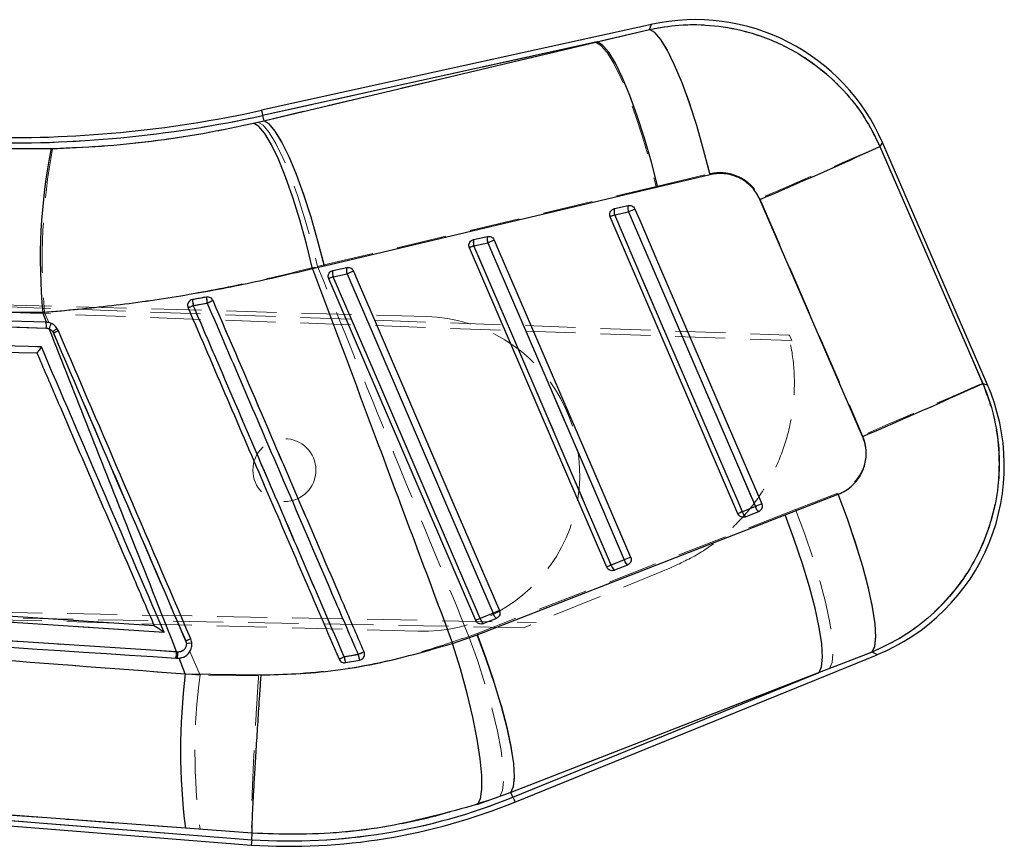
# Model space of a CAD drawing. Header units: millimetres. Extents: x 50 to 364, y 8 to 287.
# Tile 3 of 16: x 179 to 204, y 26 to 47. Entities that reach past the tile are written whole.
import ezdxf

# ---------------------------------------------------------------- set-up
doc = ezdxf.new("R2010")
doc.units = ezdxf.units.MM
doc.linetypes.add('HIDDEN', pattern=[1.905, 1.27, -0.635])

msp = doc.modelspace()

# ---------------------------------------------------------------- linework, layer by layer
at = {"color": 7, "linetype": 'Continuous', "lineweight": 25}
for p, q in [((195.068584, 47.13644), (185.167395, 44.955812)), ((193.691843, 46.694408), (195.015275, 47.009282)), ((193.691843, 46.694408), (185.196557, 44.823415)), ((185.225681, 44.69118), (193.691843, 46.694408)), ((185.196557, 44.823415), (185.225681, 44.69118)), ((184.963555, 44.629825), (185.225681, 44.69118)), ((203.599267, 37.980947), (200.931989, 44.138627)), ((177.958638, 43.991542), (179.827125, 43.982292)), ((196.555302, 43.317914), (195.231207, 43.004754)), ((195.231207, 43.004754), (186.764904, 40.99865)), ((194.126994, 42.45838), (194.478647, 42.535827)), ((197.263495, 34.709026), (194.02095, 42.249932)), ((194.09334, 42.446553), (194.126994, 42.45838)), ((194.135726, 42.300341), (194.487379, 42.377784)), ((190.554165, 41.671506), (190.905818, 41.748954)), ((190.520742, 41.659793), (190.554165, 41.671506)), ((190.562882, 41.513512), (190.914535, 41.590956)), ((193.934777, 33.354411), (190.448114, 41.463054)), ((186.764904, 40.99865), (186.467261, 40.929577)), ((186.948062, 40.872994), (186.981329, 40.88463)), ((186.981329, 40.88463), (187.332981, 40.962077)), ((186.990046, 40.726666), (187.341698, 40.804111)), ((190.606058, 31.999795), (186.87527, 40.676174)), ((179.696501, 39.572099), (158.067048, 40.25211)), ((158.075702, 40.100801), (179.704853, 39.424548)), ((183.418453, 40.148574), (183.383749, 40.138003)), ((179.617182, 39.8163), (177.514286, 39.830582)), ((179.714077, 39.571113), (179.617182, 39.8163)), ((179.714077, 39.571113), (179.696501, 39.572099)), ((179.704853, 39.424548), (179.77842, 39.40826)), ((198.46277, 34.678154), (199.807846, 35.203102)), ((197.706007, 34.892801), (197.378383, 34.759478)), ((197.787904, 34.761312), (197.46028, 34.627985)), ((190.643959, 31.635383), (198.46277, 34.678154)), ((197.46028, 34.627985), (197.445609, 34.622898)), ((194.377259, 33.538222), (194.049627, 33.404898)), ((182.44432, 31.865564), (158.359517, 33.448504)), ((194.131554, 33.273367), (194.116645, 33.26821)), ((194.459186, 33.406695), (194.131554, 33.273367)), ((183.015064, 31.198122), (157.88816, 32.845793)), ((191.048519, 32.183633), (190.720894, 32.050308)), ((191.13046, 32.052078), (190.802836, 31.918751)), ((182.44432, 31.865564), (182.444856, 31.865529)), ((190.802836, 31.918751), (190.787756, 31.913546)), ((190.021314, 31.414606), (190.643959, 31.635383)), ((182.993316, 31.041917), (183.024817, 31.039851)), ((183.046409, 31.195996), (183.015064, 31.198122)), ((183.024817, 31.039851), (183.077157, 31.040291)), ((183.233903, 30.641799), (183.077157, 31.040291)), ((187.661656, 30.989417), (187.683278, 30.995173)), ((191.601501, 27.385238), (200.800434, 31.128728)), ((200.668388, 31.195152), (199.321628, 30.673293)), ((187.302501, 30.926466), (187.661656, 30.989417)), ((183.233903, 30.641799), (185.159788, 30.616546)), ((199.321628, 30.673293), (191.50091, 27.632424)), ((191.550405, 27.510808), (199.321628, 30.673293)), ((156.135221, 28.596268), (184.909657, 26.291482)), ((183.235929, 26.725935), (159.073439, 28.496925)), ((159.073439, 28.496925), (184.919298, 26.426714)), ((191.50091, 27.632424), (190.648765, 27.326379)), ((191.550405, 27.510808), (191.50091, 27.632424)), ((184.931413, 26.596834), (183.235929, 26.725935)), ((184.919298, 26.426714), (184.931413, 26.59675)), ((184.931413, 26.59675), (184.931413, 26.596834)), ((184.919298, 26.426714), (184.909657, 26.291482))]:
    msp.add_line(p, q, dxfattribs=at)
at = {"color": 7, "linetype": 'HIDDEN', "lineweight": 18}
for p, q in [((195.015655, 47.010199), (193.65085, 46.68538)), ((185.196557, 44.823415), (193.65085, 46.68538)), ((193.65085, 46.68538), (185.225726, 44.690952)), ((185.196557, 44.823415), (185.225726, 44.690952)), ((185.225726, 44.690952), (185.077437, 44.655916)), ((179.864921, 43.984991), (177.958675, 43.993203)), ((195.187875, 43.023116), (196.553298, 43.345552)), ((186.762721, 41.027846), (195.187875, 43.023116)), ((194.47846, 42.535735), (194.126808, 42.458288)), ((197.821536, 42.715529), (200.426602, 36.698496)), ((194.02095, 42.249932), (194.135808, 42.299296)), ((194.126808, 42.458288), (194.088206, 42.443894)), ((194.487461, 42.376742), (194.135808, 42.299296)), ((190.905624, 41.748859), (190.553971, 41.671411)), ((190.553971, 41.671411), (190.515437, 41.657052)), ((190.914617, 41.589878), (190.562964, 41.512431)), ((186.594323, 40.988426), (186.762721, 41.027846)), ((153.795634, 40.86884), (198.548467, 39.243844)), ((186.981135, 40.884533), (186.942645, 40.870198)), ((187.332787, 40.961981), (186.981135, 40.884533)), ((187.34178, 40.803009), (186.990128, 40.725562)), ((189.358377, 39.719381), (153.790981, 40.700147)), ((153.791525, 40.719893), (198.631883, 39.105417)), ((183.37451, 40.13355), (183.418446, 40.148567)), ((179.660604, 39.816154), (179.769494, 39.562175)), ((179.884956, 39.301914), (179.866769, 39.335278)), ((198.572286, 39.242979), (198.631883, 39.105417)), ((199.803666, 35.233355), (198.726111, 34.813711)), ((198.726111, 34.813711), (190.640532, 31.671192)), ((197.263495, 34.709026), (197.378383, 34.758404)), ((197.378383, 34.758404), (197.706007, 34.891729)), ((197.460429, 34.628031), (197.78806, 34.761358)), ((197.450773, 34.624489), (197.460429, 34.628031)), ((194.049657, 33.403799), (194.377281, 33.537125)), ((195.534096, 33.325965), (191.818067, 31.813733)), ((194.121987, 33.26985), (194.13171, 33.273415)), ((194.13171, 33.273415), (194.459342, 33.406742)), ((195.581258, 33.345156), (195.534096, 33.325965)), ((191.818067, 31.813733), (153.565817, 32.534537)), ((153.569923, 32.683485), (192.140416, 31.944911)), ((153.570466, 32.703186), (189.137862, 31.72242)), ((190.720931, 32.049191), (191.048556, 32.182517)), ((190.802992, 31.918799), (191.130624, 32.052126)), ((190.793224, 31.915219), (190.802992, 31.918799)), ((190.640532, 31.671192), (190.435291, 31.593793)), ((183.262259, 31.414077), (183.246285, 31.478912)), ((183.3504, 31.208458), (183.607713, 30.608214)), ((187.772901, 31.198931), (187.77679, 31.183499)), ((199.584656, 30.780332), (200.663232, 31.197748)), ((191.498481, 27.638392), (199.584656, 30.780332)), ((199.584656, 30.780332), (191.550405, 27.510808)), ((185.095132, 30.594527), (183.607713, 30.608214)), ((184.919298, 26.426714), (159.312685, 28.477763)), ((191.217624, 27.531117), (191.498481, 27.638392)), ((191.550405, 27.510808), (191.498481, 27.638392)), ((183.608525, 26.69629), (184.931361, 26.596449))]:
    msp.add_line(p, q, dxfattribs=at)
at = {"color": 8, "linetype": 'Continuous', "lineweight": 25, "flags": 128}
for points in [[(195.015275, 47.009282), (195.062616, 47.122203), (195.068584, 47.13644)], [(185.167395, 44.955812), (185.169221, 44.947533), (185.174689, 44.922697), (185.183801, 44.881318), (185.196557, 44.823415)], [(200.931989, 44.138627), (200.925031, 44.127235), (200.869621, 44.036497)], [(203.480043, 38.01907), (203.586445, 37.985047), (203.599267, 37.980947)], [(200.800434, 31.128728), (200.786323, 31.135828), (200.668388, 31.195152)], [(191.550405, 27.510808), (191.572749, 27.455891), (191.588723, 27.416645), (191.598312, 27.393091), (191.601501, 27.385238)]]:
    msp.add_lwpolyline(points, dxfattribs=at)
at = {"color": 7, "linetype": 'Continuous', "lineweight": 25, "flags": 128}
for points in [[(196.555302, 43.317914), (196.393066, 43.954156), (196.217418, 44.56667), (196.032994, 45.13926), (195.844681, 45.656785), (195.657455, 46.105561), (195.476264, 46.473719), (195.3059, 46.751526), (195.150868, 46.931634), (195.015275, 47.009282)], [(195.231207, 43.004754), (195.069001, 43.637652), (194.893517, 44.24717), (194.709346, 44.817352), (194.521309, 45.333273), (194.334336, 45.781427), (194.153317, 46.150082), (193.982982, 46.429587), (193.827809, 46.612627), (193.691843, 46.694408)], [(186.467261, 40.929577), (186.310814, 41.563461), (186.140955, 42.174046), (185.962126, 42.745364), (185.779006, 43.262479), (185.596385, 43.71187), (185.419031, 44.081787), (185.251587, 44.362559), (185.098425, 44.546844), (184.963555, 44.629825)], [(186.764904, 40.99865), (186.602712, 41.631909), (186.427221, 42.241833), (186.243051, 42.812438), (186.055013, 43.328777), (185.86804, 43.777317), (185.687029, 44.146308), (185.516723, 44.426081), (185.361587, 44.609305), (185.225681, 44.69118)], [(200.869621, 44.036497), (202.163757, 41.053348), (203.480043, 38.01907)], [(200.429448, 36.669514), (199.115366, 39.704676), (197.823428, 42.6887)], [(197.378383, 34.759478), (197.258093, 35.039206), (196.77695, 36.158117), (194.852375, 40.633762), (194.135726, 42.300341)], [(194.487379, 42.377784), (194.607661, 42.098055), (195.088812, 40.979145), (197.013386, 36.503501), (197.706007, 34.892801)], [(194.64966, 42.446716), (194.769942, 42.166987), (195.251071, 41.04807), (197.1756, 36.572403), (197.868199, 34.961699)], [(194.049627, 33.404898), (193.929345, 33.684626), (193.448209, 34.803537), (191.523657, 39.279183), (190.562882, 41.513512)], [(190.914535, 41.590956), (191.034824, 41.311227), (191.515961, 40.192316), (193.440513, 35.716672), (194.377259, 33.538222)], [(191.076823, 41.659848), (191.197105, 41.380119), (191.678234, 40.261204), (193.602749, 35.785543), (194.539481, 33.607091)], [(187.341698, 40.804111), (187.46198, 40.524383), (187.943117, 39.405472), (189.867654, 34.929828), (191.048519, 32.183633)], [(187.503979, 40.872976), (187.624262, 40.593248), (188.10539, 39.474334), (190.029905, 34.998679), (191.210755, 32.25248)], [(190.720894, 32.050308), (190.600612, 32.330036), (190.119476, 33.448947), (188.194939, 37.924591), (186.990046, 40.726666)], [(200.668388, 31.195152), (200.737224, 31.339111), (200.762437, 31.581694), (200.743341, 31.916265), (200.68045, 32.333669), (200.575501, 32.822488), (200.431348, 33.369347), (200.251945, 33.959285), (200.042196, 34.576163), (199.807846, 35.203102)], [(199.321628, 30.673293), (199.388333, 30.821157), (199.411982, 31.066384), (199.391939, 31.402338), (199.328744, 31.81993), (199.2241, 32.307859), (199.080855, 32.852925), (198.902868, 33.440379), (198.694967, 34.054326), (198.46277, 34.678154)], [(191.50091, 27.632424), (191.567764, 27.780273), (191.591591, 28.025404), (191.571758, 28.361192), (191.508786, 28.778558), (191.404388, 29.266218), (191.261382, 29.810989), (191.083641, 30.398142), (190.875956, 31.011804), (190.643959, 31.635383)], [(190.648765, 27.326379), (190.724679, 27.471254), (190.762997, 27.717234), (190.76267, 28.057571), (190.723703, 28.482934), (190.647156, 28.981656), (190.535144, 29.54006), (190.390729, 30.142834), (190.217868, 30.773448), (190.021314, 31.414606)]]:
    msp.add_lwpolyline(points, dxfattribs=at)
at = {"color": 7, "linetype": 'HIDDEN', "lineweight": 18, "flags": 128}
for points in [[(195.068584, 47.13644), (195.062742, 47.122508), (195.015655, 47.010199)], [(195.015655, 47.010199), (195.151203, 46.93343), (195.306026, 46.75505), (195.476048, 46.479735), (195.656829, 46.114704), (195.843623, 45.669527), (196.031526, 45.155875), (196.215623, 44.587214), (196.391077, 43.978453), (196.553298, 43.345552)], [(193.65085, 46.68538), (193.786793, 46.604363), (193.94178, 46.422996), (194.111788, 46.145983), (194.292397, 45.780508), (194.478937, 45.336051), (194.666558, 44.824141), (194.850393, 44.258055), (195.025683, 43.652477), (195.187875, 43.023116)], [(185.196557, 44.823415), (185.183801, 44.881318), (185.174689, 44.922697), (185.169221, 44.947533), (185.167395, 44.955812)], [(185.077437, 44.655916), (185.212762, 44.574241), (185.366609, 44.392214), (185.534977, 44.114553), (185.713515, 43.748453), (185.897589, 43.303401), (186.082438, 42.790929), (186.263256, 42.224317), (186.435372, 41.618247), (186.594323, 40.988426)], [(185.225726, 44.690952), (185.361662, 44.609909), (185.516634, 44.428487), (185.686634, 44.151395), (185.867243, 43.785822), (186.053776, 43.341253), (186.241396, 42.829221), (186.42524, 42.263011), (186.600529, 41.657314), (186.762721, 41.027846)], [(200.869837, 44.036858), (200.774544, 43.995423), (200.581373, 43.9116), (200.295561, 43.787653), (199.924827, 43.626935), (199.479201, 43.433791), (198.970721, 43.21344), (198.413142, 42.971843), (197.821536, 42.715529)], [(200.869837, 44.036858), (200.925105, 44.127355), (200.931989, 44.138627)], [(203.476102, 38.02033), (202.16246, 41.052866), (200.869837, 44.036858)], [(194.135808, 42.299296), (194.25609, 42.019561), (194.737234, 40.900621), (196.661808, 36.424863), (197.378383, 34.758404)], [(194.487461, 42.376742), (194.514506, 42.388371), (194.541477, 42.399968), (194.567353, 42.411096), (194.591165, 42.421337), (194.612012, 42.430305), (194.629111, 42.437662), (194.641822, 42.443132), (194.649667, 42.446508)], [(197.706007, 34.891729), (197.585725, 35.171464), (197.104581, 36.290404), (195.180007, 40.766162), (194.487461, 42.376742)], [(197.868184, 34.961485), (197.747902, 35.24122), (197.266766, 36.360161), (195.342206, 40.835926), (194.649667, 42.446508)], [(190.448114, 41.463054), (190.450222, 41.463959), (190.456488, 41.46665), (190.466718, 41.471048), (190.480598, 41.477017), (190.497719, 41.484379), (190.517568, 41.492912), (190.53954, 41.502357), (190.562964, 41.512431)], [(190.562964, 41.512431), (190.683254, 41.232696), (191.16439, 40.113756), (193.088957, 35.637995), (194.049657, 33.403799)], [(190.914617, 41.589878), (190.941662, 41.601508), (190.968633, 41.613104), (190.994509, 41.624232), (191.018321, 41.634472), (191.039176, 41.643438), (191.056275, 41.650792), (191.068985, 41.656259), (191.076823, 41.659632)], [(194.377281, 33.537125), (194.256999, 33.81686), (193.775856, 34.9358), (191.851289, 39.411561), (190.914617, 41.589878)], [(194.539466, 33.606872), (194.419184, 33.886607), (193.938047, 35.005548), (192.013488, 39.481314), (191.076823, 41.659632)], [(187.503987, 40.872756), (187.496149, 40.869385), (187.483438, 40.86392), (187.466332, 40.856566), (187.445485, 40.847601), (187.421673, 40.837363), (187.395797, 40.826236), (187.368826, 40.814639), (187.34178, 40.803009)], [(191.048556, 32.182517), (190.928274, 32.462252), (190.447137, 33.581193), (188.522571, 38.056955), (187.34178, 40.803009)], [(191.210747, 32.252258), (191.090465, 32.531993), (190.609329, 33.650935), (188.684777, 38.1267), (187.503987, 40.872756)], [(186.990128, 40.725562), (186.966696, 40.715488), (186.944731, 40.706041), (186.924883, 40.697507), (186.907762, 40.690144), (186.893874, 40.684174), (186.883644, 40.679775), (186.877386, 40.677082), (186.87527, 40.676174)], [(186.990128, 40.725562), (187.11041, 40.445828), (187.591553, 39.326887), (189.516113, 34.851124), (190.720931, 32.049191)], [(203.476102, 38.02033), (203.380794, 37.978892), (203.187556, 37.895041), (202.901625, 37.771046), (202.530735, 37.61026), (202.084907, 37.417033), (201.576219, 37.196593), (201.018416, 36.954901), (200.426602, 36.698496)], [(203.599267, 37.980947), (203.585134, 37.985468), (203.476102, 38.02033)], [(200.663232, 31.197748), (200.733551, 31.343938), (200.759926, 31.589322), (200.741634, 31.927143), (200.679184, 32.348099), (200.57428, 32.840597), (200.429828, 33.391075), (200.249792, 33.984375), (200.039142, 34.604157), (199.803666, 35.233355)], [(197.706007, 34.891729), (197.733053, 34.903359), (197.760024, 34.914956), (197.7859, 34.926084), (197.809704, 34.936324), (197.830551, 34.94529), (197.84765, 34.952645), (197.860353, 34.958112), (197.868184, 34.961485)], [(198.726111, 34.813711), (198.95985, 34.186997), (199.169033, 33.569553), (199.347944, 32.97823), (199.49171, 32.429169), (199.596391, 31.937358), (199.659147, 31.516221), (199.678258, 31.177251), (199.653194, 30.929703), (199.584656, 30.780332)], [(194.377281, 33.537125), (194.404327, 33.548754), (194.431298, 33.560351), (194.457174, 33.571478), (194.480986, 33.581717), (194.501825, 33.590682), (194.518924, 33.598035), (194.531635, 33.603501), (194.539466, 33.606872)], [(193.934777, 33.354411), (193.936885, 33.355316), (193.943151, 33.358009), (193.953381, 33.362407), (193.967269, 33.368378), (193.984397, 33.375741), (194.004246, 33.384275), (194.026225, 33.393723), (194.049657, 33.403799)], [(191.210747, 32.252258), (191.202917, 32.248888), (191.190206, 32.243424), (191.173107, 32.236072), (191.15226, 32.227108), (191.128448, 32.21687), (191.102573, 32.205743), (191.075609, 32.194147), (191.048556, 32.182517)], [(190.720931, 32.049191), (190.697499, 32.039115), (190.675528, 32.029667), (190.655679, 32.021132), (190.63855, 32.013767), (190.624662, 32.007796), (190.614433, 32.003396), (190.608174, 32.000703), (190.606058, 31.999795)], [(190.435291, 31.593793), (190.657311, 30.961053), (190.854967, 30.337806), (191.022844, 29.74114), (191.156321, 29.187416), (191.251763, 28.691818), (191.306532, 28.267934), (191.319131, 27.927387), (191.289224, 27.679516), (191.217624, 27.531117)], [(190.640532, 31.671192), (190.874212, 31.044554), (191.083328, 30.427196), (191.262164, 29.835965), (191.405848, 29.286995), (191.510462, 28.795265), (191.573144, 28.374196), (191.592187, 28.035278), (191.567072, 27.787758), (191.498481, 27.638392)], [(200.663232, 31.197748), (200.784602, 31.136695), (200.800434, 31.128728)], [(191.601501, 27.385238), (191.598312, 27.393091), (191.588723, 27.416645), (191.572749, 27.455891), (191.550405, 27.510808)]]:
    msp.add_lwpolyline(points, dxfattribs=at)
at = {"color": 7, "linetype": 'HIDDEN', "lineweight": 18}
msp.add_circle((185.749449, 35.817376), 0.8, dxfattribs=at)
at = {"color": 7, "linetype": 'Continuous', "lineweight": 25}
for centre, radius, start, end in [((196.181969, 42.081093), 5.1765, 23.2117788, 102.5985654), ((178.783179, 73.943494), 29.817954, 268.4219024, 282.4204769), ((178.783179, 73.943494), 29.682384, 268.4215317, 282.4204769), ((141.671388, 173.715727), 142.552213, 293.19770419, 294.53657514), ((193.88775, 41.18543), 14.336096, 168.7498828, 185.480232), ((194.740279, 42.47102), 0.26954, 166.0876216, 200.2372566), ((195.887953, 38.154884), 4.500568, 112.9130971, 114.509059), ((194.38861, 42.393575), 0.269523, 166.0871448, 200.2379194), ((198.581735, 32.964362), 10.265294, 112.5224611, 113.5065745), ((191.167358, 41.684144), 0.269451, 166.0825196, 200.2334072), ((192.241095, 37.540608), 4.312813, 112.8999044, 114.5655184), ((190.815645, 41.606695), 0.269392, 166.0791582, 200.2369172), ((194.830958, 32.590627), 9.815512, 112.4867356, 113.5158924), ((187.242747, 40.819834), 0.269329, 166.0789327, 200.2383319), ((187.594404, 40.89728), 0.269334, 166.0789952, 200.2381951), ((191.159062, 32.034066), 9.564829, 112.466167, 113.5221932), ((188.616353, 36.874091), 4.181772, 112.8863204, 114.6044109), ((199.982984, 1.39813), 41.994203, 113.202717, 113.399652), ((184.208542, 40.171291), 0.790416, 181.646938, 192.8352376), ((184.406336, 40.205975), 0.633103, 179.4878577, 193.5131791), ((196.582745, 10.378974), 32.318443, 113.0295603, 113.3165464), ((179.269077, 39.473893), 0.438561, 353.539647, 12.9398624), ((179.308202, 39.646765), 0.527248, 333.1048221, 348.7143021), ((177.675147, 44.525081), 5.671495, 292.9284779, 294.3302775), ((144.05716, 168.218552), 143.118777, 293.19643014, 294.53189775), ((198.849248, 35.923414), 5.1765, 291.9523529, 23.6984303), ((199.144675, 30.581333), 4.536153, 112.915992, 114.5009435), ((197.620183, 34.818827), 0.248978, 193.7902921, 230.0407768), ((201.835434, 25.397149), 10.354688, 112.5279578, 113.5030445), ((197.947898, 34.952212), 0.24908, 193.7994015, 230.0334885), ((198.298299, 24.527616), 9.826778, 112.4891002, 113.5166642), ((194.619125, 33.597598), 0.249048, 193.792717, 230.0435646), ((195.735548, 29.413845), 4.332532, 112.9004183, 114.5596007), ((194.291639, 33.46436), 0.249209, 193.8039801, 230.0310954), ((194.870543, 23.402789), 9.57659, 112.4675317, 113.5219748), ((192.3625, 28.162476), 4.220202, 112.8915145, 114.5948138), ((190.962863, 32.109723), 0.249157, 193.7958169, 230.0381892), ((191.290595, 32.243117), 0.249278, 193.805561, 230.0293325), ((180.502087, 37.944362), 7.023788, 292.9831138, 294.1346963), ((182.453844, 31.196643), 0.561222, 343.9965211, 0.150984), ((182.478845, 31.194913), 0.567565, 344.1448253, 0.1092899), ((194.528534, 14.088393), 18.471108, 113.1449596, 113.5842219), ((187.821468, 31.124903), 0.555611, 185.3783742, 200.9252962), ((195.555338, 12.768664), 20.00608, 112.8931414, 113.3638801), ((188.082236, 31.183844), 0.463346, 186.1329928, 204.8102964), ((198.996252, 28.692024), 15.882483, 172.948434, 187.11087), ((185.860313, 41.493152), 15.095796, 266.4260844, 292.1437796), ((185.860313, 41.493152), 15.231366, 266.4195809, 292.1437796)]:
    msp.add_arc(centre, radius, start, end, dxfattribs=at)
at = {"color": 7, "linetype": 'HIDDEN', "lineweight": 18}
for centre, radius, start, end in [((178.783179, 73.943494), 29.817954, 268.4219024, 282.4204769), ((194.911003, 41.158148), 15.309331, 169.3593677, 185.0289195), ((194.744758, 42.471058), 0.27404, 166.3486576, 200.1312228), ((194.393104, 42.393612), 0.274037, 166.3486402, 200.131278), ((191.171853, 41.684174), 0.273974, 166.3435748, 200.1314826), ((190.820197, 41.606726), 0.273971, 166.3435056, 200.1315897), ((187.24726, 40.819848), 0.273873, 166.3384619, 200.1370119), ((187.598981, 40.897299), 0.273939, 166.3425289, 200.1329071), ((177.906567, 52.783356), 13.933199, 292.7973664, 293.3928079), ((184.276266, 40.183005), 0.858511, 182.2989801, 192.6220828), ((184.451661, 40.213671), 0.678422, 180.1729118, 193.2922945), ((175.618077, 59.181761), 20.797442, 293.1411263, 293.5859194), ((179.269363, 39.474011), 0.438256, 353.5337665, 12.9331642), ((189.248119, 35.7209), 4, 268.4204769, 88.4204769), ((179.051365, 40.60274), 1.507097, 302.7546352, 308.0331255), ((177.418125, 45.123763), 6.322909, 292.9633166, 294.2173689), ((197.612842, 34.814951), 0.241182, 193.5596355, 230.8062883), ((197.940475, 34.948292), 0.241194, 193.5628848, 230.8083295), ((194.611767, 33.593691), 0.241212, 193.5626594, 230.8086788), ((194.284131, 33.460348), 0.241196, 193.5593188, 230.80696), ((190.955496, 32.105794), 0.241297, 193.5668838, 230.8010183), ((191.283089, 32.239111), 0.241265, 193.5663576, 230.8065113), ((180.287069, 38.446408), 7.569872, 293.011776, 294.0661563), ((183.403772, 29.980566), 1.440479, 90.0762991, 95.6378157), ((182.480874, 31.195017), 0.565655, 344.0792879, 0.1166132), ((180.449798, 46.861808), 17.198974, 292.8854405, 293.3644433), ((187.971409, 31.149056), 0.704971, 186.182444, 198.4057021), ((177.236179, 55.412771), 26.407055, 293.1640828, 293.516405), ((188.181273, 31.202407), 0.561575, 186.9353128, 202.2885995), ((187.633401, 31.139023), 0.15225, 280.6944534, 292.7576058), ((198.410004, 28.655325), 14.930559, 172.4842845, 187.5395047), ((185.860313, 41.493152), 15.095796, 266.4260844, 292.1437796)]:
    msp.add_arc(centre, radius, start, end, dxfattribs=at)
at = {"color": 7, "linetype": 'Continuous', "lineweight": 25}
for points, knots in [([(195.015275, 47.009282), (195.263759, 47.052981), (195.80962, 47.148977), (196.6703, 47.126307), (197.64459, 46.941924), (198.548448, 46.569751), (199.342936, 46.044412), (199.965079, 45.466816), (200.492084, 44.796977), (200.743775, 44.289991), (200.869621, 44.036497)], [0, 0, 0, 0, 0.1063093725, 0.2335368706, 0.3607623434, 0.5233606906, 0.6423487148, 0.761337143, 0.8806684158, 1, 1, 1, 1]), ([(179.827125, 43.982292), (180.252875, 43.999388), (181.104341, 44.033578), (182.39481, 44.16639), (183.688768, 44.356952), (184.538629, 44.538868), (184.963555, 44.629825)], [0, 0, 0, 0, 0.246010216, 0.491999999, 0.74600276, 1, 1, 1, 1]), ([(197.823428, 42.6887), (197.765538, 42.796333), (197.70738, 42.904465), (197.543679, 43.083338), (197.377548, 43.211976), (197.065243, 43.335545), (196.790985, 43.362739), (196.609291, 43.328182), (196.555302, 43.317914)], [0, 0, 0, 0, 0.23515644, 0.236245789, 0.472330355, 0.63524803, 0.891618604, 1, 1, 1, 1]), ([(194.478647, 42.535827), (194.483484, 42.536736), (194.504816, 42.540746), (194.544274, 42.538325), (194.591714, 42.518553), (194.62874, 42.486414), (194.643194, 42.458987), (194.64966, 42.446716)], [0, 0, 0, 0, 0.071479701, 0.315233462, 0.558974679, 0.802693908, 1, 1, 1, 1]), ([(194.02095, 42.249932), (194.015783, 42.266111), (194.005451, 42.298467), (194.011121, 42.350046), (194.032211, 42.396627), (194.062267, 42.428992), (194.085181, 42.441943), (194.09334, 42.446553)], [0, 0, 0, 0, 0.217802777, 0.435562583, 0.654706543, 0.877060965, 1, 1, 1, 1]), ([(190.905818, 41.748954), (190.910744, 41.749877), (190.932166, 41.753891), (190.971711, 41.751388), (191.019113, 41.731528), (191.056017, 41.699392), (191.070409, 41.672038), (191.076823, 41.659848)], [0, 0, 0, 0, 0.072785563, 0.31653017, 0.56026626, 0.804021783, 1, 1, 1, 1]), ([(190.448114, 41.463054), (190.442943, 41.479233), (190.432603, 41.511588), (190.438287, 41.563167), (190.459374, 41.609747), (190.489492, 41.642181), (190.5125, 41.655148), (190.520742, 41.659793)], [0, 0, 0, 0, 0.217556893, 0.435070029, 0.653952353, 0.87604197, 1, 1, 1, 1]), ([(186.467261, 40.929577), (185.915453, 40.798661), (184.811826, 40.536826), (183.106087, 40.225417), (181.37165, 39.973627), (180.202014, 39.868743), (179.617182, 39.8163)], [0, 0, 0, 0, 0.246887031, 0.493778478, 0.746883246, 1, 1, 1, 1]), ([(186.467261, 40.929577), (187.005114, 39.487346), (188.188154, 36.315075), (189.374387, 33.143995), (190.021314, 31.414606)], [0, 0, 0, 0, 0.454636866, 1, 1, 1, 1]), ([(186.87527, 40.676174), (186.870102, 40.692354), (186.859768, 40.72471), (186.86545, 40.776288), (186.886538, 40.822865), (186.916692, 40.85535), (186.939763, 40.868326), (186.948062, 40.872994)], [0, 0, 0, 0, 0.217389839, 0.4347332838, 0.6534470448, 0.8753402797, 1, 1, 1, 1]), ([(187.332981, 40.962077), (187.337969, 40.96301), (187.359453, 40.967027), (187.399058, 40.964469), (187.446437, 40.944555), (187.483248, 40.912413), (187.497599, 40.885112), (187.503979, 40.872976)], [0, 0, 0, 0, 0.0736919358, 0.3174202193, 0.5611653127, 0.8049153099, 1, 1, 1, 1]), ([(183.383749, 40.138003), (183.368756, 40.129547), (183.33877, 40.112636), (183.307606, 40.070149), (183.291719, 40.02085), (183.292351, 39.97486), (183.301707, 39.948683), (183.305309, 39.938605)], [0, 0, 0, 0, 0.216343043, 0.43269378, 0.648885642, 0.864827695, 1, 1, 1, 1]), ([(183.773258, 40.211634), (183.675596, 40.194275), (183.557356, 40.17326), (183.439045, 40.152233), (183.418453, 40.148574)], [0, 0, 0, 0, 0.8259527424, 1, 1, 1, 1]), ([(183.437877, 39.995701), (183.488004, 40.004556), (183.605667, 40.02534), (183.723262, 40.046114), (183.790759, 40.058038)], [0, 0, 0, 0, 0.426017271, 1, 1, 1, 1]), ([(187.268303, 31.072824), (186.625066, 32.571202), (185.538577, 35.102108), (184.261784, 38.076408), (183.62821, 39.552321), (183.437877, 39.995701)], [0, 0, 0, 0, 0.503777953, 0.850929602, 1, 1, 1, 1]), ([(183.939577, 40.121739), (183.931818, 40.135999), (183.915847, 40.165353), (183.875186, 40.197083), (183.826453, 40.214606), (183.79107, 40.214726), (183.773789, 40.211726), (183.773258, 40.211634)], [0, 0, 0, 0, 0.2376124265, 0.4890883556, 0.7405648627, 0.9920246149, 1, 1, 1, 1]), ([(183.790759, 40.058038), (184.433722, 38.560248), (185.519764, 36.030298), (186.796696, 33.055736), (187.430668, 31.578964), (187.621542, 31.134342)], [0, 0, 0, 0, 0.503530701, 0.850524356, 1, 1, 1, 1]), ([(187.772699, 31.198905), (187.733345, 31.29051), (187.533735, 31.755147), (186.693149, 33.711931), (185.454783, 36.594598), (184.376679, 39.104238), (183.939577, 40.121739)], [0, 0, 0, 0, 0.030799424, 0.156219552, 0.657900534, 1, 1, 1, 1]), ([(183.305309, 39.938605), (183.634926, 39.171351), (184.294162, 37.636841), (185.571834, 34.662863), (186.519882, 32.456138), (187.138305, 31.016664)], [0, 0, 0, 0, 0.257988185, 0.51597677, 1, 1, 1, 1]), ([(179.580987, 38.946564), (176.050848, 39.056737), (169.031654, 39.2758), (162.013542, 39.495653), (158.525024, 39.604936)], [0, 0, 0, 0, 0.502926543, 1, 1, 1, 1]), ([(180.01178, 39.357296), (179.99245, 39.392381), (179.953792, 39.462549), (179.855968, 39.535717), (179.771167, 39.565144), (179.722923, 39.570188), (179.714077, 39.571113)], [0, 0, 0, 0, 0.309933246, 0.61985825, 0.93029641, 1, 1, 1, 1]), ([(158.507255, 39.451795), (158.566149, 39.449935), (159.029304, 39.435306), (161.109526, 39.369628), (168.036777, 39.151165), (174.56057, 38.946702), (179.467023, 38.792927)], [0, 0, 0, 0, 0.008430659, 0.066300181, 0.29777757, 1, 1, 1, 1]), ([(179.77842, 39.40826), (179.783781, 39.405761), (179.809585, 39.393732), (179.851637, 39.361663), (179.873646, 39.321684), (179.884658, 39.301681)], [0, 0, 0, 0, 0.115850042, 0.557601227, 1, 1, 1, 1]), ([(183.015064, 31.198122), (182.61413, 32.216883), (181.536847, 34.954227), (180.456619, 37.690407), (179.77842, 39.40826)], [0, 0, 0, 0, 0.372171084, 1, 1, 1, 1]), ([(179.884658, 39.301681), (180.444631, 37.99775), (181.564576, 35.389889), (182.684588, 32.782044), (183.244594, 31.478122)], [0, 0, 0, 0, 0.499999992, 1, 1, 1, 1]), ([(183.373996, 31.534545), (182.81361, 32.838334), (181.692838, 35.445909), (180.572132, 38.053501), (180.01178, 39.357296)], [0, 0, 0, 0, 0.50000009, 1, 1, 1, 1]), ([(179.580987, 38.946564), (179.580642, 38.946056), (179.578352, 38.942683), (179.564364, 38.922082), (179.540033, 38.887009), (179.510506, 38.845951), (179.48811, 38.816253), (179.472788, 38.797445), (179.468861, 38.794367), (179.467023, 38.792927)], [0, 0, 0, 0, 0.007098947, 0.047102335, 0.287224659, 0.494911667, 0.676272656, 0.848547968, 1, 1, 1, 1]), ([(179.467023, 38.792927), (179.488103, 38.743877), (179.669488, 38.321823), (180.492105, 36.407761), (181.463454, 34.147688), (182.274521, 32.260626), (182.44432, 31.865564)], [0, 0, 0, 0, 0.021241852, 0.182775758, 0.828911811, 1, 1, 1, 1]), ([(182.693929, 31.701787), (182.164978, 32.932765), (181.12729, 35.347678), (180.089684, 37.762616), (179.580987, 38.946564)], [0, 0, 0, 0, 0.509740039, 1, 1, 1, 1]), ([(203.480043, 38.01907), (203.520912, 37.918361), (203.669152, 37.553064), (203.83942, 36.890949), (203.920414, 36.03992), (203.856945, 35.192002), (203.651777, 34.334231), (203.29466, 33.512532), (202.791505, 32.757305), (202.183695, 32.11409), (201.474829, 31.573069), (200.937202, 31.321125), (200.668388, 31.195152)], [0, 0, 0, 0, 0.039752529, 0.144191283, 0.248629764, 0.351138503, 0.453647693, 0.569708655, 0.676652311, 0.783596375, 0.891797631, 1, 1, 1, 1]), ([(199.807846, 35.203102), (199.810688, 35.204223), (199.930499, 35.25147), (200.152941, 35.386396), (200.360401, 35.639651), (200.489771, 35.928996), (200.540427, 36.24251), (200.49385, 36.512164), (200.438361, 36.647738), (200.429448, 36.669514)], [0, 0, 0, 0, 0.005214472, 0.219786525, 0.43465245, 0.550719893, 0.753912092, 0.960472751, 1, 1, 1, 1]), ([(197.868199, 34.961699), (197.869442, 34.95864), (197.877101, 34.939797), (197.88358, 34.902137), (197.875522, 34.850915), (197.850972, 34.80563), (197.819094, 34.77601), (197.795895, 34.765078), (197.787904, 34.761312)], [0, 0, 0, 0, 0.041062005, 0.25295446, 0.46484508, 0.676740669, 0.88864116, 1, 1, 1, 1]), ([(197.445609, 34.622898), (197.428523, 34.619746), (197.394345, 34.613442), (197.342683, 34.62644), (197.298636, 34.654672), (197.274199, 34.685811), (197.265275, 34.705166), (197.263495, 34.709026)], [0, 0, 0, 0, 0.237450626, 0.474975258, 0.710436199, 0.942249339, 1, 1, 1, 1]), ([(194.539481, 33.607091), (194.540753, 33.603951), (194.548426, 33.585021), (194.554866, 33.547265), (194.54671, 33.496058), (194.522088, 33.450813), (194.490224, 33.421309), (194.467102, 33.410422), (194.459186, 33.406695)], [0, 0, 0, 0, 0.042126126, 0.254020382, 0.465914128, 0.677811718, 0.889701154, 1, 1, 1, 1]), ([(158.361361, 33.297312), (162.371753, 33.034051), (170.482945, 32.501594), (178.593467, 31.970363), (182.693929, 31.701787)], [0, 0, 0, 0, 0.494426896, 1, 1, 1, 1]), ([(194.116645, 33.26821), (194.099552, 33.265088), (194.065359, 33.258842), (194.013718, 33.271929), (193.969716, 33.300237), (193.945404, 33.331354), (193.936519, 33.35063), (193.934777, 33.354411)], [0, 0, 0, 0, 0.23775249, 0.475579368, 0.711300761, 0.943368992, 1, 1, 1, 1]), ([(157.866639, 32.693255), (157.967625, 32.686602), (158.472558, 32.653338), (160.593256, 32.513654), (168.86826, 31.968864), (176.738572, 31.45238), (182.993316, 31.041917)], [0, 0, 0, 0, 0.012056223, 0.060281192, 0.253180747, 1, 1, 1, 1]), ([(159.084999, 32.505572), (159.494272, 32.473304), (167.543448, 31.838692), (175.59333, 31.224634), (183.233903, 30.641799)], [0, 0, 0, 0, 0.050846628, 1, 1, 1, 1]), ([(191.210755, 32.25248), (191.212051, 32.249286), (191.219755, 32.230303), (191.22613, 32.192471), (191.217933, 32.141278), (191.193264, 32.096055), (191.161402, 32.066633), (191.138326, 32.055778), (191.13046, 32.052078)], [0, 0, 0, 0, 0.0428736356, 0.2547519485, 0.4666332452, 0.6785098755, 0.890409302, 1, 1, 1, 1]), ([(190.787756, 31.913546), (190.770658, 31.910444), (190.736459, 31.904238), (190.684833, 31.917385), (190.640866, 31.945748), (190.616633, 31.976846), (190.607776, 31.996069), (190.606058, 31.999795)], [0, 0, 0, 0, 0.237952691, 0.475971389, 0.711871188, 0.944137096, 1, 1, 1, 1]), ([(182.444856, 31.865529), (182.447072, 31.864799), (182.45209, 31.863145), (182.475537, 31.849545), (182.523402, 31.819161), (182.599511, 31.767919), (182.661351, 31.724937), (182.693425, 31.702145), (182.693929, 31.701787)], [0, 0, 0, 0, 0.08420544, 0.19069314, 0.358758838, 0.662836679, 0.994700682, 1, 1, 1, 1]), ([(183.179968, 31.064588), (183.184329, 31.066405), (183.225507, 31.083555), (183.297095, 31.131928), (183.370131, 31.229522), (183.406093, 31.345575), (183.403783, 31.451785), (183.382137, 31.511927), (183.373996, 31.534545)], [0, 0, 0, 0, 0.025172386, 0.237671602, 0.449922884, 0.661601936, 0.872732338, 1, 1, 1, 1]), ([(183.244594, 31.478122), (183.251749, 31.455367), (183.26579, 31.410711), (183.25674, 31.340283), (183.226966, 31.27776), (183.177735, 31.22913), (183.115031, 31.198124), (183.069286, 31.196705), (183.046409, 31.195996)], [0, 0, 0, 0, 0.1719491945, 0.3374548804, 0.5031187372, 0.6688060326, 0.8343690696, 1, 1, 1, 1]), ([(185.159788, 30.616546), (185.453334, 30.622879), (186.419731, 30.643728), (188.071401, 30.85126), (189.366393, 31.225394), (190.021314, 31.414606)], [0, 0, 0, 0, 0.177383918, 0.583974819, 1, 1, 1, 1]), ([(183.077157, 31.040291), (183.0935, 31.042218), (183.12868, 31.046366), (183.162083, 31.058234), (183.179968, 31.064588)], [0, 0, 0, 0, 0.464546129, 1, 1, 1, 1]), ([(187.138305, 31.016664), (187.146595, 31.001604), (187.163176, 30.971483), (187.205136, 30.940246), (187.253322, 30.923071), (187.286466, 30.925359), (187.302501, 30.926466)], [0, 0, 0, 0, 0.253855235, 0.507729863, 0.761839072, 1, 1, 1, 1]), ([(187.621542, 31.134342), (187.577937, 31.126264), (187.460465, 31.104501), (187.342488, 31.085053), (187.268303, 31.072824)], [0, 0, 0, 0, 0.371193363, 1, 1, 1, 1]), ([(187.683278, 30.995173), (187.698836, 31.00235), (187.729956, 31.016705), (187.764307, 31.056389), (187.784011, 31.104104), (187.787501, 31.154273), (187.7774, 31.184731), (187.772699, 31.198905)], [0, 0, 0, 0, 0.205297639, 0.410629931, 0.615945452, 0.821268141, 1, 1, 1, 1]), ([(184.931413, 26.596834), (184.93056, 26.628222), (184.928852, 26.690998), (184.936559, 26.926032), (184.951788, 27.260017), (184.974496, 27.689983), (185.004114, 28.204561), (185.039557, 28.786796), (185.079974, 29.422403), (185.119112, 30.017005), (185.146266, 30.418725), (185.158195, 30.593245), (185.159788, 30.616546)], [0, 0, 0, 0, 0.114058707, 0.228117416, 0.342176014, 0.456234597, 0.570295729, 0.684356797, 0.798421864, 0.912486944, 0.988315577, 1, 1, 1, 1]), ([(190.648765, 27.326379), (189.903497, 27.11973), (188.392756, 26.70083), (186.449245, 26.537723), (185.291675, 26.58274), (184.931413, 26.59675)], [0, 0, 0, 0, 0.4014115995, 0.8137056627, 1, 1, 1, 1])]:
    msp.add_open_spline(points, degree=3, knots=knots, dxfattribs=at)
at = {"color": 7, "linetype": 'HIDDEN', "lineweight": 18}
for points, knots in [([(200.869837, 44.036858), (200.728567, 44.318788), (200.460582, 44.853604), (199.898669, 45.537123), (199.239118, 46.130416), (198.474913, 46.602277), (197.633273, 46.934482), (196.773823, 47.115386), (195.889026, 47.156684), (195.306779, 47.059027), (195.015655, 47.010199)], [0, 0, 0, 0, 0.132848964, 0.252011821, 0.371174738, 0.506323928, 0.628858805, 0.751394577, 0.875696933, 1, 1, 1, 1]), ([(185.077437, 44.655916), (184.660438, 44.564783), (183.826429, 44.382514), (182.528618, 44.184129), (181.204652, 44.041374), (180.311513, 44.003786), (179.864921, 43.984991)], [0, 0, 0, 0, 0.245833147, 0.491673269, 0.745824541, 1, 1, 1, 1]), ([(196.553298, 43.345552), (196.556585, 43.346315), (196.680813, 43.375167), (196.937721, 43.390182), (197.250487, 43.300429), (197.520389, 43.135593), (197.706191, 42.946161), (197.791082, 42.776421), (197.821536, 42.715529)], [0, 0, 0, 0, 0.006662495, 0.251815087, 0.497184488, 0.631987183, 0.867978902, 1, 1, 1, 1]), ([(179.660604, 39.816154), (180.238389, 39.870735), (181.393937, 39.979895), (183.135815, 40.240629), (184.877618, 40.567827), (186.022091, 40.848227), (186.594323, 40.988426)], [0, 0, 0, 0, 0.246888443, 0.493767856, 0.746885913, 1, 1, 1, 1]), ([(190.435291, 31.593793), (189.896001, 32.908317), (188.611903, 36.03832), (187.334974, 39.17125), (186.594323, 40.988426)], [0, 0, 0, 0, 0.419975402, 1, 1, 1, 1]), ([(179.704831, 39.424656), (176.09959, 39.537156), (168.88921, 39.762154), (161.680253, 39.987932), (158.075825, 40.10082)], [0, 0, 0, 0, 0.500007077, 1, 1, 1, 1]), ([(183.418446, 40.148567), (183.517413, 40.166156), (183.635706, 40.18718), (183.753929, 40.208191), (183.773243, 40.211623)], [0, 0, 0, 0, 0.836632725, 1, 1, 1, 1]), ([(183.791415, 40.057689), (183.723733, 40.045743), (183.606126, 40.024987), (183.488455, 40.00422), (183.438503, 39.995404)], [0, 0, 0, 0, 0.575488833, 1, 1, 1, 1]), ([(183.438503, 39.995404), (183.478557, 39.902141), (183.678829, 39.43583), (184.519969, 37.477324), (185.561115, 35.053126), (186.638216, 32.545359), (187.074411, 31.529772), (187.270538, 31.073134)], [0, 0, 0, 0, 0.031358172, 0.156790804, 0.658520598, 0.846460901, 1, 1, 1, 1]), ([(187.623807, 31.134597), (187.58375, 31.227859), (187.383466, 31.694165), (186.54229, 33.652659), (185.50074, 36.0777), (184.42358, 38.585766), (183.987283, 39.601632), (183.791415, 40.057689)], [0, 0, 0, 0, 0.031355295, 0.156776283, 0.658460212, 0.846671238, 1, 1, 1, 1]), ([(183.939629, 40.121715), (183.979564, 40.028753), (184.179749, 39.562756), (185.020967, 37.604633), (186.258781, 34.72333), (187.336358, 32.215067), (187.772901, 31.198931)], [0, 0, 0, 0, 0.031255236, 0.156675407, 0.658356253, 1, 1, 1, 1]), ([(158.525009, 39.60496), (162.013519, 39.495693), (169.031613, 39.275873), (176.050821, 39.056832), (179.580965, 38.946671)], [0, 0, 0, 0, 0.497073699, 1, 1, 1, 1]), ([(179.866769, 39.335278), (179.855336, 39.349565), (179.829609, 39.381712), (179.772908, 39.415669), (179.727522, 39.42166), (179.704831, 39.424656)], [0, 0, 0, 0, 0.285703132, 0.642868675, 1, 1, 1, 1]), ([(179.866769, 39.335278), (180.773814, 37.219268), (181.905642, 34.57887), (183.037475, 31.938466), (183.262259, 31.414077)], [0, 0, 0, 0, 0.8013983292, 1, 1, 1, 1]), ([(183.246285, 31.478912), (182.686038, 32.782739), (181.565545, 35.390389), (180.445152, 37.998073), (179.884956, 39.301914)], [0, 0, 0, 0, 0.500000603, 1, 1, 1, 1]), ([(195.534096, 33.325965), (195.793036, 33.446691), (196.310917, 33.688142), (196.998098, 34.207465), (197.591408, 34.827677), (198.073273, 35.539477), (198.426308, 36.322599), (198.646059, 37.153405), (198.718626, 38.008918), (198.666935, 38.711427), (198.576737, 39.116792), (198.548467, 39.243844)], [0, 0, 0, 0, 0.1182595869, 0.2365188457, 0.3547786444, 0.4730382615, 0.5912909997, 0.709543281, 0.8277829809, 0.9460225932, 1, 1, 1, 1]), ([(198.548467, 39.243844), (198.551476, 39.243734), (198.558801, 39.243468), (198.567287, 39.24316), (198.572286, 39.242979)], [0, 0, 0, 0, 0.410818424, 1, 1, 1, 1]), ([(179.580965, 38.946671), (179.58062, 38.946163), (179.578295, 38.94274), (179.564271, 38.922097), (179.539919, 38.886986), (179.510422, 38.845938), (179.488049, 38.816248), (179.472761, 38.79746), (179.46885, 38.794374), (179.467023, 38.792932)], [0, 0, 0, 0, 0.007099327, 0.047805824, 0.287845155, 0.495435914, 0.676742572, 0.848988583, 1, 1, 1, 1]), ([(179.580965, 38.946671), (180.089674, 37.762686), (181.127272, 35.347747), (182.164953, 32.932835), (182.693884, 31.701896)], [0, 0, 0, 0, 0.490275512, 1, 1, 1, 1]), ([(200.663232, 31.197748), (200.680717, 31.204964), (200.979095, 31.328097), (201.535599, 31.624508), (202.257139, 32.183997), (202.865723, 32.860787), (203.390687, 33.694956), (203.73449, 34.601706), (203.894226, 35.533484), (203.899448, 36.381025), (203.77231, 37.223633), (203.574838, 37.754764), (203.476102, 38.02033)], [0, 0, 0, 0, 0.006912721, 0.117963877, 0.229014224, 0.338921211, 0.448826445, 0.5875948, 0.690333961, 0.793072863, 0.896536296, 1, 1, 1, 1]), ([(200.426602, 36.698496), (200.426885, 36.697839), (200.475126, 36.585987), (200.53462, 36.345127), (200.503504, 36.016417), (200.381044, 35.705931), (200.164769, 35.418894), (199.926109, 35.296268), (199.803666, 35.233355)], [0, 0, 0, 0, 0.001201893, 0.20463593, 0.408046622, 0.546677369, 0.767425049, 1, 1, 1, 1]), ([(182.693884, 31.701896), (178.593432, 31.970456), (170.48289, 32.501658), (162.37172, 33.034082), (158.36132, 33.297327)], [0, 0, 0, 0, 0.505570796, 1, 1, 1, 1]), ([(157.888197, 32.845802), (162.081476, 32.570528), (170.468008, 32.019981), (178.853697, 31.470772), (183.046528, 31.196169)], [0, 0, 0, 0, 0.500001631, 1, 1, 1, 1]), ([(183.607713, 30.608214), (177.901576, 31.043444), (169.807106, 31.660842), (161.713313, 32.296919), (159.325179, 32.484598)], [0, 0, 0, 0, 0.704942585, 1, 1, 1, 1]), ([(182.693884, 31.701896), (182.693378, 31.702254), (182.66141, 31.724858), (182.599744, 31.767875), (182.523652, 31.819054), (182.475654, 31.84951), (182.452139, 31.863139), (182.447097, 31.864797), (182.444871, 31.865528)], [0, 0, 0, 0, 0.005318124, 0.335582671, 0.640501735, 0.809009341, 0.915693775, 1, 1, 1, 1]), ([(190.435291, 31.593793), (189.914817, 31.417746), (188.865914, 31.062963), (187.072637, 30.692566), (185.801464, 30.629545), (185.095132, 30.594527)], [0, 0, 0, 0, 0.304423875, 0.613500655, 1, 1, 1, 1]), ([(183.046528, 31.196169), (183.071238, 31.197157), (183.118941, 31.199064), (183.182706, 31.232549), (183.230478, 31.282145), (183.2607, 31.345376), (183.26174, 31.391176), (183.262259, 31.414077)], [0, 0, 0, 0, 0.2124059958, 0.4100432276, 0.6070187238, 0.8035025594, 1, 1, 1, 1]), ([(183.184297, 31.06636), (183.1459, 31.054124), (183.093626, 31.037466), (183.039263, 31.039353), (183.024832, 31.039854)], [0, 0, 0, 0, 0.7345416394, 1, 1, 1, 1]), ([(187.270538, 31.073134), (187.343974, 31.085223), (187.461953, 31.104645), (187.579447, 31.126388), (187.623807, 31.134597)], [0, 0, 0, 0, 0.622447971, 1, 1, 1, 1]), ([(187.742137, 31.035654), (187.736706, 31.029182), (187.723123, 31.012997), (187.70386, 31.004015), (187.6923, 30.998625)], [0, 0, 0, 0, 0.399904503, 1, 1, 1, 1]), ([(185.095132, 30.594527), (185.093578, 30.571233), (185.08252, 30.405527), (185.057057, 30.012761), (185.021291, 29.426561), (184.985742, 28.79059), (184.956725, 28.207858), (184.934848, 27.692681), (184.921016, 27.262027), (184.91552, 26.927284), (184.918166, 26.691443), (184.926963, 26.628113), (184.931361, 26.596449)], [0, 0, 0, 0, 0.011732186, 0.083460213, 0.198031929, 0.312603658, 0.427171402, 0.541739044, 0.656304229, 0.770869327, 0.885434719, 1, 1, 1, 1]), ([(159.312685, 28.477763), (161.702592, 28.302373), (169.801614, 27.708005), (177.899917, 27.114594), (183.608525, 26.69629)], [0, 0, 0, 0, 0.295085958, 1, 1, 1, 1]), ([(184.931376, 26.596266), (185.352309, 26.580801), (186.197372, 26.549753), (187.680902, 26.652516), (189.380979, 26.924365), (190.601742, 27.327655), (191.217624, 27.531117)], [0, 0, 0, 0, 0.196933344, 0.395362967, 0.694956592, 1, 1, 1, 1])]:
    msp.add_open_spline(points, degree=3, knots=knots, dxfattribs=at)

doc.saveas('drawing.dxf')
